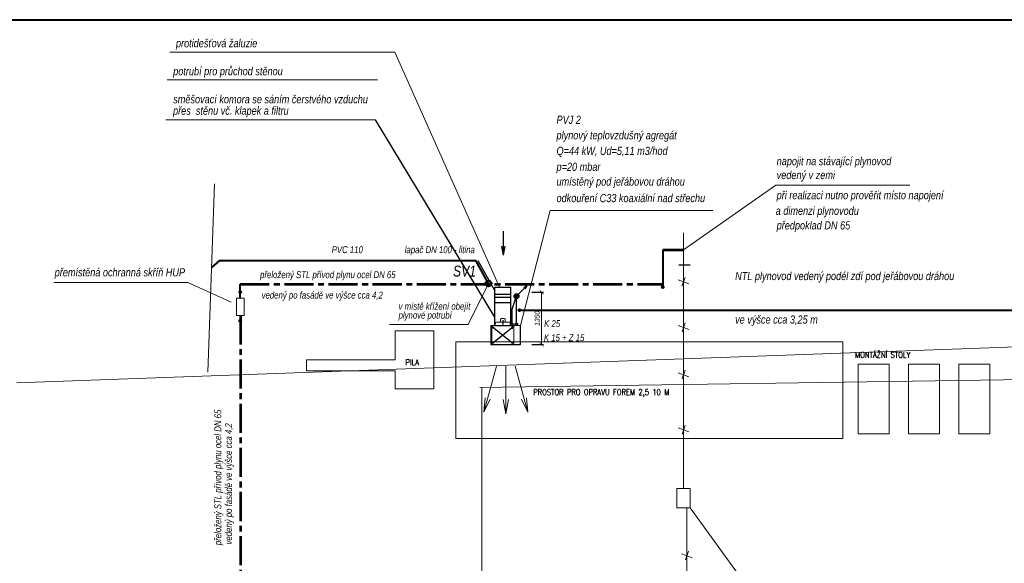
# Model space of a CAD drawing. Header units: millimetres. Extents: x 6491141 to 6692158, y 1846388 to 1929513.
# Tile 13 of 245: x 6504854 to 6530293, y 1914580 to 1928624. Entities that reach past the tile are written whole.
import ezdxf
from ezdxf.lldxf.tags import DXFTag

# ---------------------------------------------------------------- set-up
doc = ezdxf.new("R2010")
doc.units = ezdxf.units.MM
for name, pattern in [('DASHDOT', [1, 0.5, -0.25, 0, -0.25]), ('I-PLYN', [760, 500, -80, 100, -80]), ('ČÁRKOVANÁX2', [38.1, 25.4, -12.7])]:
    doc.linetypes.add(name, pattern=pattern)
for name, color, linetype, lineweight in [('OST_PlynNtl', 30, '633B', 13), ('plyn_popis', 7, 'Continuous', 18), ('plyn_potrubi', 40, 'PLYN2', 40), ('Robury', 30, 'Continuous', 30), ('ZTI-DEŠŤOVÁ-KANALIZACE', 210, 'KANALIZACE', 40), ('ZTI-SVODY', 31, 'KANALIZACE', 40)]:
    doc.layers.add(name, color=color, linetype=linetype, lineweight=lineweight)
for name, color, linetype in [('OSY', 7, 'DASHDOT'), ('Pomocna', 4, 'Continuous'), ('VZT_POPIS', 7, 'Continuous'), ('ZTI_POPIS', 7, 'Continuous')]:
    doc.layers.add(name, color=color, linetype=linetype)
doc.styles.add('INDRA', font='ariali.ttf')
doc.styles.add('ROMAND', font='romand.shx', dxfattribs={"width": 0.85})
doc.styles.get("Standard").update_dxf_attribs({"font": 'romans.shx'})
doc.linetypes.add('633B', pattern='A,5,-2,5,-5.5,[155,stn.shx,S=0.1,R=0,X=0,Y=0],-5.5,5,-2', length=30)
doc.linetypes.add('KANALIZACE', pattern='A,30,-3.5,["C",Standard,S=2.54,R=0,X=-3.81,Y=-1.27],-0.001', length=33.501)
tags = doc.linetypes.add('PLYN', pattern='A,12.7,-5.08,["GAS",Standard,S=2.54,R=0,X=-2.54,Y=-1.27],-6.35', length=24.13).pattern_tags.tags
tags[6] = DXFTag(74, 10)
doc.linetypes.add('PLYN2', pattern='A,5,-0.5,["+",Standard,S=1,R=0,X=0,Y=-0.42],-1.2', length=6.7)
doc.dimstyles.new('INDRA', dxfattribs={"dimscale": 50, "dimtxt": 2.5, "dimasz": 2, "dimexe": 1, "dimexo": 2, "dimgap": 1, "dimtad": 1, "dimdec": 0, "dimrnd": 5, "dimzin": 4, "dimdsep": 46, "dimtxsty": 'INDRA', "dimblk": 'ARCHTICK', "dimcen": 0, "dimclrd": 256, "dimclre": 256, "dimclrt": 256, "dimadec": 0, "dimazin": 0, "dimtfac": 1, "dimtdec": 0, "dimtix": 1, "dimtmove": 2, "dimatfit": 3, "dimfxl": 5, "dimfxlon": 1, "dimtzin": 0, "dimlwd": 0, "dimlwe": 25, "dimarcsym": 0})

# ---------------------------------------------------------------- blocks, each defined once
blk = doc.blocks.new('F1_41_PZH')
at = {"layer": 'OSY'}
for p, q in [((-221, 255), (-174, 255)), ((-202, 279), (-202, 230)), ((172, 255), (229, 255)), ((202, 277), (202, 221)), ((-202, -273), (-202, -219)), ((202, -276), (202, -221)), ((310, -230), (217, -230)), ((383, 0), (227, 0)), ((383, 0), (227, 0)), ((332, 0), (238, 0)), ((-227, -255), (-177, -255)), ((164, -255), (232, -255)), ((308, -350), (227, -350))]:
    blk.add_line(p, q, dxfattribs=at)
at = {"layer": 'Pomocna'}
for p, q in [((-202, 255), (202, -255)), ((202, 255), (-202, -255))]:
    blk.add_line(p, q, dxfattribs=at)
at = {"layer": 'Robury'}
for p, q in [((-245, 308), (-245, 290)), ((243, 290), (-245, 290)), ((-245, 290), (-245, -290)), ((243, 310), (-243, 310)), ((245, 205), (245, -205)), ((245, 205), (245, -205)), ((245, 177), (245, -177)), ((-245, -290), (-245, -458)), ((-243, -460), (243, -460)), ((297, -309), (297, -391))]:
    blk.add_line(p, q, dxfattribs=at)
at = {"layer": 'Robury', "linetype": 'Continuous', "lineweight": 15}
for p, q in [((245, -458), (245, 308)), ((245, -205), (245, 205)), ((329, 181), (245, 205)), ((245, -177), (245, 177)), ((329, 0), (329, 181)), ((408, 62), (329, 62)), ((408, 58), (408, 62)), ((408, 58), (414, 58)), ((419, 53), (419, 45)), ((424, 45), (419, 45)), ((424, 45), (424, 0)), ((262, -189), (245, -189)), ((329, -181), (296, -190)), ((329, 0), (329, -181)), ((408, -62), (329, -62)), ((408, -58), (408, -62)), ((408, -58), (414, -58)), ((424, -45), (419, -45)), ((419, -53), (419, -45)), ((424, -45), (424, 0)), ((-245, -290), (242, -290))]:
    blk.add_line(p, q, dxfattribs=at)
at = {"layer": 'Robury', "linetype": 'Continuous', "lineweight": 25}
for p, q in [((296, -189), (245, -189)), ((296, -189), (296, -271)), ((245, -271), (296, -271)), ((297, -309), (245, -309)), ((245, -391), (297, -391))]:
    blk.add_line(p, q, dxfattribs=at)
at = {"layer": 'Robury', "linetype": 'Continuous', "lineweight": 15}
for centre, start, end in [((-243, 308), 90, 180), ((243, 308), 0, 90), ((-243, -458), 180, 270), ((243, -458), 270, 0)]:
    blk.add_arc(centre, 2, start, end, dxfattribs=at)
for points in [[(419, 53), (419, 54), (419, 55), (418, 56), (417, 57), (416, 58), (415, 58), (414, 58)], [(419, -53), (419, -54), (419, -55), (418, -56), (417, -57), (416, -58), (415, -58), (414, -58)]]:
    blk.add_open_spline(points, degree=3, knots=[0, 0, 0, 0, 0.215514, 0.431046, 0.646215, 0.86077, 1, 1, 1, 1], dxfattribs=at)
blk = doc.blocks.new('_ArchTick')
at = {"color": 0, "linetype": 'ByBlock', "const_width": 0.15}
blk.add_lwpolyline([(-0.5, -0.5), (0.5, 0.5)], dxfattribs=at)
blk = doc.blocks.new('*D7')
at = {"lineweight": 25, "ltscale": 400, "transparency": 16777216}
for p, q in [((6518089, 1921583), (6518389, 1921583)), ((6518089, 1920233), (6518389, 1920233))]:
    blk.add_line(p, q, dxfattribs=at)
at = {"lineweight": 0, "ltscale": 400, "transparency": 16777216}
blk.add_line((6518339, 1920233), (6518339, 1921583), dxfattribs=at)
at = {"layer": 'DEFPOINTS', "color": 0, "ltscale": 400, "transparency": 16777216}
for p in [(6517793, 1921583), (6518339, 1921583), (6517793, 1920233)]:
    blk.add_point(p, dxfattribs=at)
at = {"lineweight": 0, "ltscale": 400, "transparency": 16777216, "xscale": 100, "yscale": 100, "zscale": 100}
for p, rotation in [((6518339, 1921583), 90), ((6518339, 1920233), 270)]:
    blk.add_blockref('_ArchTick', p, dxfattribs=dict(at, rotation=rotation))
at = {"ltscale": 400, "transparency": 16777216, "insert": (6518225, 1920908), "char_height": 125, "attachment_point": 5, "rotation": 90, "style": 'INDRA'}
blk.add_mtext('1350', dxfattribs=at)

msp = doc.modelspace()

# ---------------------------------------------------------------- linework, layer by layer
at = {"ltscale": 400}
for p, q in [((6517126.7, 1920936), (6514048.2, 1926037.2)), ((6516692.9, 1922403.6), (6517126.7, 1921622.5)), ((6521882.1, 1922291.3), (6522176.7, 1922291.3)), ((6517687.8, 1921482.5), (6517955, 1921749.7)), ((6517952.7, 1921748.2), (6517875.6, 1921698.4)), ((6517952.7, 1921748.2), (6517902.9, 1921671.1))]:
    msp.add_line(p, q, dxfattribs=at)
at = {"color": 8, "linetype": 'Continuous', "lineweight": 15}
for p, q in [((6514551.6, 1919838.5), (6514551.6, 1920588.5)), ((6515551.6, 1920588.5), (6514551.6, 1920588.5)), ((6515551.6, 1919088.5), (6515551.6, 1920588.5)), ((6516122.6, 1920303.2), (6516122.6, 1917803.2)), ((6526122.6, 1920303.2), (6516122.6, 1920303.2)), ((6526122.6, 1917803.2), (6526122.6, 1920303.2)), ((6512260.5, 1919550.9), (6512260.5, 1919838.5)), ((6514551.6, 1919838.5), (6512260.5, 1919838.5)), ((6526515.3, 1919721.1), (6526515.3, 1917921.1)), ((6527315.3, 1919721.1), (6526515.3, 1919721.1)), ((6527315.3, 1917921.1), (6527315.3, 1919721.1)), ((6528615.3, 1919721.1), (6527815.3, 1919721.1)), ((6527815.3, 1919721.1), (6527815.3, 1917921.1)), ((6528615.3, 1917921.1), (6528615.3, 1919721.1)), ((6529915.3, 1919721.1), (6529115.3, 1919721.1)), ((6529115.3, 1919721.1), (6529115.3, 1917921.1)), ((6529915.3, 1917921.1), (6529915.3, 1919721.1)), ((6514551.6, 1919550.9), (6512260.5, 1919550.9)), ((6514551.6, 1919088.5), (6514551.6, 1919550.9)), ((6515551.6, 1919088.5), (6514551.6, 1919088.5)), ((6526515.3, 1917921.1), (6527315.3, 1917921.1)), ((6527815.3, 1917921.1), (6528615.3, 1917921.1)), ((6529115.3, 1917921.1), (6529915.3, 1917921.1)), ((6516122.6, 1917803.2), (6526122.6, 1917803.2))]:
    msp.add_line(p, q, dxfattribs=at)
at = {"color": 1, "lineweight": 40, "ltscale": 400}
msp.add_lwpolyline([(6502285.3, 1928624.5), (6596785.3, 1928624.5), (6596785.3, 1884074.5), (6502285.3, 1884074.5)], close=True, dxfattribs=at)
at = {"ltscale": 400}
for radius in [62.5, 40]:
    msp.add_circle((6517687.8, 1921482.5), radius, dxfattribs=at)
at = {"layer": 'OST_PlynNtl', "linetype": 'PLYN', "ltscale": 50}
for p, q in [((6522004.9, 1916511.7), (6522004.9, 1923119.5)), ((6522094, 1916011.7), (6522094, 1901402.3))]:
    msp.add_line(p, q, dxfattribs=at)
at = {"layer": 'plyn_popis', "ltscale": 400}
for p, q in [((6508736.3, 1927784.9), (6514546.6, 1927784.9)), ((6514546.6, 1927784.9), (6517251.6, 1921718)), ((6508665.1, 1927068.2), (6514102.2, 1927068.2)), ((6522004.9, 1922682.5), (6524386.2, 1924346.3)), ((6524386.2, 1924346.3), (6527849.9, 1924346.3)), ((6517794.7, 1920720.5), (6518562.6, 1923695)), ((6518562.6, 1923695), (6522765.8, 1923695)), ((6521963.8, 1921742.3), (6522046.1, 1921967.4)), ((6505733.4, 1921832.9), (6509197.1, 1921832.9)), ((6509197.1, 1921832.9), (6510317, 1921330.1)), ((6521864.1, 1921902.5), (6522141.4, 1921798.6)), ((6521865.8, 1920724.8), (6522143, 1920620.9)), ((6521965.4, 1920564.6), (6522047.7, 1920789.8)), ((6521866.3, 1919502.6), (6522143.5, 1919398.7)), ((6521965.9, 1919342.4), (6522048.2, 1919567.5)), ((6521965.9, 1917920.3), (6522048.2, 1918145.4)), ((6521866.3, 1918080.4), (6522143.5, 1917976.5)), ((6522179.9, 1916011.7), (6523705.6, 1913905.5)), ((6521955.4, 1914826.7), (6522232.6, 1914722.8)), ((6522055, 1914666.5), (6522137.3, 1914891.6))]:
    msp.add_line(p, q, dxfattribs=at)
at = {"layer": 'plyn_popis', "ltscale": 5}
msp.add_line((6508633, 1926037.2), (6514048.2, 1926037.2), dxfattribs=at)
at = {"layer": 'plyn_popis', "linetype": 'ČÁRKOVANÁX2', "ltscale": 400}
for p, q in [((6516438.3, 1920747.7), (6516931.5, 1921740.4)), ((6514411.9, 1920747.7), (6516438.3, 1920747.7))]:
    msp.add_line(p, q, dxfattribs=at)
at = {"layer": 'plyn_popis', "ltscale": 400}
for points in [[(6510653.1, 1921432.5), (6510653.1, 1920982.5), (6510453.1, 1920982.5), (6510453.1, 1921432.5)], [(6522179.9, 1916511.7), (6522179.9, 1916011.7), (6521829.9, 1916011.7), (6521829.9, 1916511.7)]]:
    msp.add_lwpolyline(points, close=True, dxfattribs=at)
at = {"layer": 'plyn_potrubi', "ltscale": 400}
for p, q in [((6521466.5, 1922682.5), (6521466.5, 1921739.5)), ((6510553.1, 1921432.5), (6510553.1, 1921795.8)), ((6517742.9, 1921121.7), (6537608.9, 1921121.7))]:
    msp.add_line(p, q, dxfattribs=at)
at = {"layer": 'plyn_potrubi', "linetype": 'I-PLYN', "lineweight": 53, "ltscale": 1.5}
for p, q in [((6521466.5, 1922682.5), (6522004.9, 1922682.5)), ((6510553.1, 1921795.8), (6521466.5, 1921795.8)), ((6510554.9, 1920982.5), (6510554.9, 1904312.5))]:
    msp.add_line(p, q, dxfattribs=at)
at = {"layer": 'plyn_potrubi', "ltscale": 400}
for centre in [(6521466.5, 1921715.1), (6510553.1, 1921588.5), (6510553.1, 1920843.9)]:
    msp.add_circle(centre, 24.4, dxfattribs=at)
at = {"layer": 'plyn_potrubi', "ltscale": 200}
msp.add_circle((6517767.9, 1921121.7), 25, dxfattribs=at)
at = {"layer": 'Robury', "ltscale": 200}
for p, q in [((6517126.7, 1920722.5), (6517126.7, 1921718)), ((6517126.7, 1921655.2), (6517126.7, 1921718)), ((6517126.7, 1921718), (6517542.7, 1921718)), ((6517542.7, 1920722.5), (6517542.7, 1921718)), ((6517542.7, 1921655.2), (6517542.7, 1921718))]:
    msp.add_line(p, q, dxfattribs=at)
at = {"layer": 'Robury', "ltscale": 400}
for p, q in [((6517126.7, 1921531.6), (6517542.7, 1921531.6)), ((6517126.7, 1921455.9), (6517542.7, 1921455.9)), ((6517126.7, 1921316.8), (6517542.7, 1921316.8))]:
    msp.add_line(p, q, dxfattribs=at)
at = {"layer": 'Robury', "color": 7, "linetype": 'Continuous', "lineweight": -3}
for p, q in [((6517564.9, 1921121.7), (6517687.8, 1921482.5)), ((6517687.8, 1920747.9), (6517687.8, 1921482.5)), ((6517564.9, 1921132.5), (6517564.9, 1920774.1))]:
    msp.add_line(p, q, dxfattribs=at)
at = {"layer": 'Robury', "lineweight": 18, "ltscale": 200}
for p, q in [((6517174.9, 1919672), (6516845.1, 1918483.9)), ((6517174.9, 1919672.2), (6516845.2, 1918484.1)), ((6517414.9, 1919672.2), (6517414.9, 1918439.2)), ((6517414.9, 1919672), (6517414.9, 1918438.9)), ((6517654.9, 1919672.2), (6517984.7, 1918484.1)), ((6516845.1, 1918483.9), (6516878.1, 1918858.7)), ((6516845.1, 1918483.9), (6517010.1, 1918822.1)), ((6517414.9, 1918438.9), (6517346.4, 1918808.9)), ((6517414.9, 1918438.9), (6517483.4, 1918808.9)), ((6517984.7, 1918483.9), (6517819.7, 1918822.1)), ((6517984.7, 1918483.9), (6517951.7, 1918858.7))]:
    msp.add_line(p, q, dxfattribs=at)
at = {"layer": 'VZT_POPIS', "ltscale": 400}
for q in [(6517354.3, 1923163.7), (6517308.4, 1922773.7), (6517400.1, 1922773.7)]:
    msp.add_line((6517354.3, 1922542.8), q, dxfattribs=at)
at = {"layer": 'ZTI-DEŠŤOVÁ-KANALIZACE', "lineweight": 18, "ltscale": 50}
for p, q in [((6509710.3, 1919514.3), (6509890.9, 1924385.8)), ((6541279.7, 1920554.6), (6504776.2, 1919245.3))]:
    msp.add_line(p, q, dxfattribs=at)
at = {"layer": 'ZTI-DEŠŤOVÁ-KANALIZACE', "ltscale": 400}
for p, q in [((6510019.2, 1922403.6), (6509810.6, 1922218.1)), ((6516964.9, 1921812.5), (6516635.2, 1922403.6))]:
    msp.add_line(p, q, dxfattribs=at)
at = {"layer": 'ZTI-DEŠŤOVÁ-KANALIZACE', "ltscale": 50}
msp.add_line((6510019.2, 1922403.6), (6516635.2, 1922403.6), dxfattribs=at)
at = {"layer": 'ZTI-DEŠŤOVÁ-KANALIZACE', "ltscale": 400}
msp.add_circle((6516964.9, 1921807.5), 75, dxfattribs=at)
at = {"layer": 'ZTI-SVODY', "lineweight": 18, "ltscale": 50}
for p, q in [((6573097, 1919945.5), (6516745.2, 1919125.1)), ((6516792.7, 1919125.1), (6516792.7, 1906084.9))]:
    msp.add_line(p, q, dxfattribs=at)

# ---------------------------------------------------------------- block references
at = {"layer": 'OSY', "rotation": 90.00000000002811}
msp.add_blockref('F1_41_PZH', (6517334.7, 1920477.8), dxfattribs=at)

# ---------------------------------------------------------------- texts
at = {"color": 8, "char_height": 150, "attachment_point": 7, "style": 'ROMAND'}
for s, insert, width in [('{\\C0;MONTÁŽNÍ STOLY}', (6526438.1, 1919889.1), 4736.408), ('{\\C0;PILA}', (6514819.4, 1919699.3), 390.071), ('{\\C0;PROSTOR PRO OPRAVU FOREM 2,5 10 M}', (6518123.3, 1918882.2), 4736.408)]:
    msp.add_mtext(s, dxfattribs=dict(at, insert=insert, width=width))
at = {"layer": 'plyn_popis', "linetype": 'Continuous', "style": 'INDRA', "width": 0.8}
for s, p in [('protidešťová žaluzie ', (6508890.9, 1927911.5)), ('potrubí pro průchod stěnou ', (6508819.6, 1927189.5)), ('směšovací komora se sáním čerstvého vzduchu ', (6508820, 1926464)), ('přes  stěnu vč. klapek a filtru ', (6508815.4, 1926168.3))]:
    msp.add_text(s, height=210.937, rotation=359.99999, dxfattribs=at).set_placement(p)
at = {"layer": 'plyn_popis', "ltscale": 400, "style": 'INDRA', "width": 0.8}
for s, height, rotation, p in [('PVJ 2', 210.94, 0.00002, (6518723.8, 1925933.5)), ('plynový teplovzdušný agregát ', 210.935, 0.00002, (6518723.8, 1925533.6)), ('Q=44 kW, Ud=5,11 m3/hod', 210.935, 0.00002, (6518723.8, 1925129.7)), ('napojit na stávající plynovod ', 210.935, 0.00002, (6524411.5, 1924865.6)), ('p=20 mbar', 210.94, 0.00002, (6518723.8, 1924718.2)), ('vedený v zemi', 210.935, 0.00002, (6524411.5, 1924506.1)), ('umístěný pod jeřábovou dráhou', 210.935, 0.00002, (6518723.8, 1924337.4)), ('při realizaci nutno prověřit místo napojení', 210.935, 0.00002, (6524411.5, 1923986)), ('odkouření C33 koaxiální nad střechu', 210.935, 0.00002, (6518723.8, 1923910.4)), (' a dimenzi plynovodu', 210.935, 0.00002, (6524320.4, 1923582.9)), ('předpoklad DN 65', 210.935, 0.00002, (6524411.5, 1923205.8)), ('přemístěná ochranná skříň HUP', 210.935, 0.00002, (6505758.8, 1921992.7)), ('přeložený STL přívod plynu ocel DN 65', 180, 0.00002, (6511065.2, 1921946.9)), ('NTL plynovod vedený podél zdí pod jeřábovou dráhou', 210.935, 0.00002, (6523338.6, 1921896.8)), ('vedený po fasádě ve výšce cca 4,2', 180, 0.00002, (6511104.2, 1921419.3)), ('v místě křížení obejít ', 180, 0.00002, (6514642.5, 1921131.7)), ('ve výšce cca 3,25 m', 210.935, 0.00002, (6523338.6, 1920773)), ('K 25', 180, 0.00002, (6518403.4, 1920683.9)), ('K 15 + Z 15', 180, 0.00002, (6518397.7, 1920319.1)), ('přeložený STL přívod plynu ocel DN 65', 180, 90.00002, (6510062.4, 1915049.6)), ('vedený po fasádě ve výšce cca 4,2', 180, 90.00002, (6510339.1, 1915066.5))]:
    msp.add_text(s, height=height, rotation=rotation, dxfattribs=at).set_placement(p)
at = {"layer": 'ZTI-DEŠŤOVÁ-KANALIZACE', "ltscale": 400, "style": 'INDRA', "width": 0.8}
msp.add_text('SV1', height=281.25, rotation=0.00002, dxfattribs=at).set_placement((6516049.6, 1921989.6))
at = {"layer": 'ZTI_POPIS', "linetype": 'Continuous', "style": 'INDRA', "width": 0.8}
for s, p in [('PVC 110', (6512914.6, 1922592.7)), ('lapač DN 100 - litina', (6514801.9, 1922592.7))]:
    msp.add_text(s, height=180, dxfattribs=at).set_placement(p)
at = {"layer": 'ZTI_POPIS', "ltscale": 400, "style": 'INDRA', "width": 0.8}
msp.add_text('plynové potrubí', height=180, rotation=0.00002, dxfattribs=at).set_placement((6514642.5, 1920901.3))

# ---------------------------------------------------------------- dimensions: what is measured, and where the dimension line sits
at = {"ltscale": 400}
dim = msp.add_linear_dim(base=(6518339.3, 1921582.5), p1=(6517793.4, 1920232.6), p2=(6517793.4, 1921582.5), angle=90, dimstyle='INDRA', dxfattribs=at)
dim.commit()
dim.dimension.update_dxf_attribs({"geometry": '*D7', "text_midpoint": (6518225.5, 1920907.6)})

doc.saveas('drawing.dxf')
